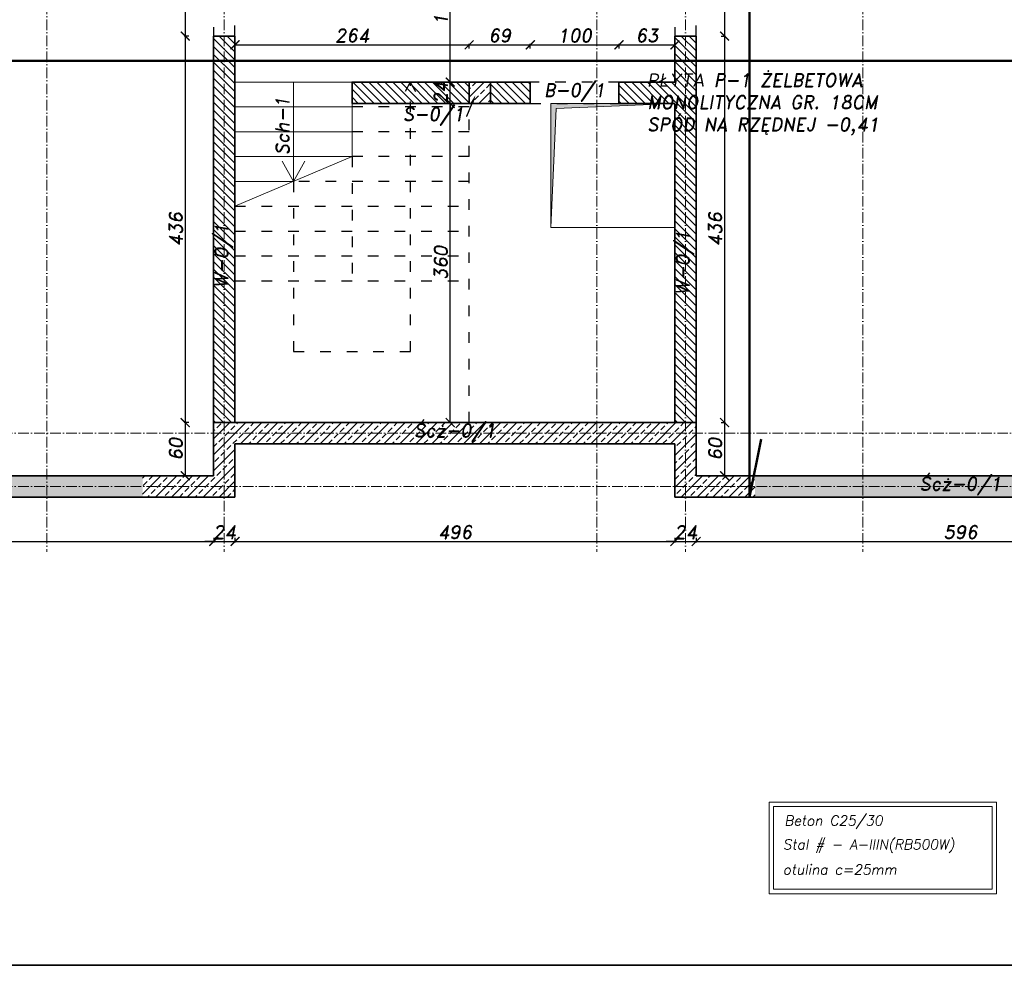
# Model space of a CAD drawing. Header units: millimetres. Extents: x 295948 to 312016, y 6878 to 18016.
# Tile 51 of 252: x 296708 to 297818, y 13598 to 14665. Entities that reach past the tile are written whole.
import ezdxf
from ezdxf import colors
from ezdxf.entities.mleader import LeaderData, LeaderLine
from ezdxf.math import Vec2, Vec3

# ---------------------------------------------------------------- set-up
doc = ezdxf.new("R2010")
doc.units = ezdxf.units.MM
doc.linetypes.add('ACAD_ISO03W100', pattern=[30, 12, -18])
doc.linetypes.add('ACAD_ISO10W100', pattern=[18, 12, -3, 0, -3])
for name, color, linetype, lineweight in [('konstrukcja', 3, 'Continuous', 35), ('konstrukcja wymiary', 1, 'Continuous', 13), ('kreskowanie', 253, 'Continuous', 0), ('linie widok', 2, 'Continuous', 18), ('opisy', 2, 'Continuous', 18), ('osie', 5, 'ACAD_ISO10W100', 13), ('zbrojenie', 4, 'Continuous', 50)]:
    doc.layers.add(name, color=color, linetype=linetype, lineweight=lineweight)
doc.layers.add('przerywane', color=6, linetype='ACAD_ISO03W100')
doc.styles.add('KONSTRUKCJA', font='romand.shx', dxfattribs={"oblique": 10})
doc.styles.get("Standard").update_dxf_attribs({"font": 'romand.shx', "oblique": 10})
doc.dimstyles.new('175', dxfattribs={"dimtxt": 15, "dimasz": 10, "dimexe": 1.25, "dimexo": 0.625, "dimgap": 3, "dimtad": 1, "dimdec": 0, "dimrnd": 0.5, "dimtxsty": 'KONSTRUKCJA', "dimblk": 'ARCHTICK', "dimcen": 2.5, "dimadec": 0, "dimazin": 0, "dimtfac": 1, "dimtdec": 0, "dimtix": 1, "dimtmove": 0, "dimatfit": 3, "dimfxl": 4, "dimfxlon": 1, "dimarcsym": 0})

# ---------------------------------------------------------------- blocks, each defined once
blk = doc.blocks.new('_ArchTick')
at = {"color": 0, "linetype": 'ByBlock', "lineweight": 13, "const_width": 0.15}
blk.add_lwpolyline([(-0.5, -0.5), (0.5, 0.5)], dxfattribs=at)
blk = doc.blocks.new('*D1675')
at = {"layer": 'Defpoints', "color": 0, "transparency": 16777216}
for p in [(296330.4, 14150.3), (296926.4, 14150.3), (296926.4, 14076.3)]:
    blk.add_point(p, dxfattribs=at)
at = {"layer": 'konstrukcja wymiary', "color": 0, "lineweight": -2, "transparency": 16777216}
for p, q in [((296330.4, 14080.3), (296330.4, 14075.1)), ((296926.4, 14080.3), (296926.4, 14075.1)), ((296330.4, 14076.3), (296926.4, 14076.3))]:
    blk.add_line(p, q, dxfattribs=at)
at = {"layer": 'konstrukcja wymiary', "color": 0, "lineweight": -2, "transparency": 16777216, "xscale": 10, "yscale": 10, "zscale": 10, "rotation": 180}
blk.add_blockref('_ArchTick', (296330.4, 14076.3), dxfattribs=at)
at = {"layer": 'konstrukcja wymiary', "color": 0, "lineweight": -2, "transparency": 16777216, "xscale": 10, "yscale": 10, "zscale": 10}
blk.add_blockref('_ArchTick', (296926.4, 14076.3), dxfattribs=at)
at = {"layer": 'konstrukcja wymiary', "color": 0, "transparency": 16777216, "insert": (296628.4, 14086.8), "char_height": 15, "attachment_point": 5, "style": 'KONSTRUKCJA'}
blk.add_mtext('596', dxfattribs=at)
blk = doc.blocks.new('*D1676')
at = {"layer": 'Defpoints', "color": 0, "transparency": 16777216}
for p in [(296926.4, 14150.3), (296950.4, 14126.3), (296950.4, 14076.3)]:
    blk.add_point(p, dxfattribs=at)
at = {"layer": 'konstrukcja wymiary', "color": 0, "lineweight": -2, "transparency": 16777216}
for p, q in [((296926.4, 14080.3), (296926.4, 14075.1)), ((296950.4, 14080.3), (296950.4, 14075.1)), ((296926.4, 14076.3), (296916.4, 14076.3)), ((296926.4, 14076.3), (296950.4, 14076.3)), ((296950.4, 14076.3), (296960.4, 14076.3))]:
    blk.add_line(p, q, dxfattribs=at)
at = {"layer": 'konstrukcja wymiary', "color": 0, "lineweight": -2, "transparency": 16777216, "xscale": 10, "yscale": 10, "zscale": 10}
blk.add_blockref('_ArchTick', (296926.4, 14076.3), dxfattribs=at)
at = {"layer": 'konstrukcja wymiary', "color": 0, "lineweight": -2, "transparency": 16777216, "xscale": 10, "yscale": 10, "zscale": 10, "rotation": 180}
blk.add_blockref('_ArchTick', (296950.4, 14076.3), dxfattribs=at)
at = {"layer": 'konstrukcja wymiary', "color": 0, "transparency": 16777216, "insert": (296938.4, 14086.8), "char_height": 15, "attachment_point": 5, "style": 'KONSTRUKCJA'}
blk.add_mtext('24', dxfattribs=at)
blk = doc.blocks.new('*D1677')
at = {"layer": 'Defpoints', "color": 0, "transparency": 16777216}
for p in [(296950.4, 14126.3), (297446.4, 14126.3), (297446.4, 14076.3)]:
    blk.add_point(p, dxfattribs=at)
at = {"layer": 'konstrukcja wymiary', "color": 0, "lineweight": -2, "transparency": 16777216}
for p, q in [((296950.4, 14080.3), (296950.4, 14075.1)), ((297446.4, 14080.3), (297446.4, 14075.1)), ((296950.4, 14076.3), (297446.4, 14076.3))]:
    blk.add_line(p, q, dxfattribs=at)
at = {"layer": 'konstrukcja wymiary', "color": 0, "lineweight": -2, "transparency": 16777216, "xscale": 10, "yscale": 10, "zscale": 10, "rotation": 180}
blk.add_blockref('_ArchTick', (296950.4, 14076.3), dxfattribs=at)
at = {"layer": 'konstrukcja wymiary', "color": 0, "lineweight": -2, "transparency": 16777216, "xscale": 10, "yscale": 10, "zscale": 10}
blk.add_blockref('_ArchTick', (297446.4, 14076.3), dxfattribs=at)
at = {"layer": 'konstrukcja wymiary', "color": 0, "transparency": 16777216, "insert": (297198.4, 14086.8), "char_height": 15, "attachment_point": 5, "style": 'KONSTRUKCJA'}
blk.add_mtext('496', dxfattribs=at)
blk = doc.blocks.new('*D1678')
at = {"layer": 'Defpoints', "color": 0, "transparency": 16777216}
for p in [(297470.4, 14150.3), (297446.4, 14126.3), (297470.4, 14076.3)]:
    blk.add_point(p, dxfattribs=at)
at = {"layer": 'konstrukcja wymiary', "color": 0, "lineweight": -2, "transparency": 16777216}
for p, q in [((297446.4, 14080.3), (297446.4, 14075.1)), ((297470.4, 14080.3), (297470.4, 14075.1)), ((297446.4, 14076.3), (297436.4, 14076.3)), ((297446.4, 14076.3), (297470.4, 14076.3)), ((297470.4, 14076.3), (297480.4, 14076.3))]:
    blk.add_line(p, q, dxfattribs=at)
at = {"layer": 'konstrukcja wymiary', "color": 0, "lineweight": -2, "transparency": 16777216, "xscale": 10, "yscale": 10, "zscale": 10}
blk.add_blockref('_ArchTick', (297446.4, 14076.3), dxfattribs=at)
at = {"layer": 'konstrukcja wymiary', "color": 0, "lineweight": -2, "transparency": 16777216, "xscale": 10, "yscale": 10, "zscale": 10, "rotation": 180}
blk.add_blockref('_ArchTick', (297470.4, 14076.3), dxfattribs=at)
at = {"layer": 'konstrukcja wymiary', "color": 0, "transparency": 16777216, "insert": (297458.4, 14086.8), "char_height": 15, "attachment_point": 5, "style": 'KONSTRUKCJA'}
blk.add_mtext('24', dxfattribs=at)
blk = doc.blocks.new('*D1679')
at = {"layer": 'Defpoints', "color": 0, "transparency": 16777216}
for p in [(297470.4, 14150.3), (298066.4, 14150.3), (298066.4, 14076.3)]:
    blk.add_point(p, dxfattribs=at)
at = {"layer": 'konstrukcja wymiary', "color": 0, "lineweight": -2, "transparency": 16777216}
for p, q in [((297470.4, 14080.3), (297470.4, 14075.1)), ((298066.4, 14080.3), (298066.4, 14075.1)), ((297470.4, 14076.3), (298066.4, 14076.3))]:
    blk.add_line(p, q, dxfattribs=at)
at = {"layer": 'konstrukcja wymiary', "color": 0, "lineweight": -2, "transparency": 16777216, "xscale": 10, "yscale": 10, "zscale": 10, "rotation": 180}
blk.add_blockref('_ArchTick', (297470.4, 14076.3), dxfattribs=at)
at = {"layer": 'konstrukcja wymiary', "color": 0, "lineweight": -2, "transparency": 16777216, "xscale": 10, "yscale": 10, "zscale": 10}
blk.add_blockref('_ArchTick', (298066.4, 14076.3), dxfattribs=at)
at = {"layer": 'konstrukcja wymiary', "color": 0, "transparency": 16777216, "insert": (297768.4, 14086.8), "char_height": 15, "attachment_point": 5, "style": 'KONSTRUKCJA'}
blk.add_mtext('596', dxfattribs=at)
blk = doc.blocks.new('*D1687')
at = {"layer": 'Defpoints', "color": 0, "transparency": 16777216}
for p in [(296926.4, 14746.3), (296894.3, 14646.3), (296926.4, 14646.3)]:
    blk.add_point(p, dxfattribs=at)
at = {"layer": 'konstrukcja wymiary', "color": 0, "lineweight": -2, "transparency": 16777216}
for p, q in [((296898.3, 14746.3), (296893.1, 14746.3)), ((296894.3, 14746.3), (296894.3, 14646.3)), ((296898.3, 14646.3), (296893.1, 14646.3))]:
    blk.add_line(p, q, dxfattribs=at)
at = {"layer": 'konstrukcja wymiary', "color": 0, "lineweight": -2, "transparency": 16777216, "xscale": 10, "yscale": 10, "zscale": 10}
for p, rotation in [((296894.3, 14746.3), 90), ((296894.3, 14646.3), 270)]:
    blk.add_blockref('_ArchTick', p, dxfattribs=dict(at, rotation=rotation))
at = {"layer": 'konstrukcja wymiary', "color": 0, "transparency": 16777216, "insert": (296883.8, 14696.3), "char_height": 15, "attachment_point": 5, "rotation": 90, "style": 'KONSTRUKCJA'}
blk.add_mtext('100', dxfattribs=at)
blk = doc.blocks.new('*D1688')
at = {"layer": 'Defpoints', "color": 0, "transparency": 16777216}
for p in [(296926.4, 14646.3), (296894.3, 14210.3), (296926.4, 14210.3)]:
    blk.add_point(p, dxfattribs=at)
at = {"layer": 'konstrukcja wymiary', "color": 0, "lineweight": -2, "transparency": 16777216}
for p, q in [((296898.3, 14646.3), (296893.1, 14646.3)), ((296894.3, 14646.3), (296894.3, 14210.3)), ((296898.3, 14210.3), (296893.1, 14210.3))]:
    blk.add_line(p, q, dxfattribs=at)
at = {"layer": 'konstrukcja wymiary', "color": 0, "lineweight": -2, "transparency": 16777216, "xscale": 10, "yscale": 10, "zscale": 10}
for p, rotation in [((296894.3, 14646.3), 90), ((296894.3, 14210.3), 270)]:
    blk.add_blockref('_ArchTick', p, dxfattribs=dict(at, rotation=rotation))
at = {"layer": 'konstrukcja wymiary', "color": 0, "transparency": 16777216, "insert": (296883.8, 14428.3), "char_height": 15, "attachment_point": 5, "rotation": 90, "style": 'KONSTRUKCJA'}
blk.add_mtext('436', dxfattribs=at)
blk = doc.blocks.new('*D1689')
at = {"layer": 'Defpoints', "color": 0, "transparency": 16777216}
for p in [(296926.4, 14210.3), (296894.3, 14150.3), (296926.4, 14150.3)]:
    blk.add_point(p, dxfattribs=at)
at = {"layer": 'konstrukcja wymiary', "color": 0, "lineweight": -2, "transparency": 16777216}
for p, q in [((296898.3, 14210.3), (296893.1, 14210.3)), ((296894.3, 14210.3), (296894.3, 14150.3)), ((296898.3, 14150.3), (296893.1, 14150.3))]:
    blk.add_line(p, q, dxfattribs=at)
at = {"layer": 'konstrukcja wymiary', "color": 0, "lineweight": -2, "transparency": 16777216, "xscale": 10, "yscale": 10, "zscale": 10}
for p, rotation in [((296894.3, 14210.3), 90), ((296894.3, 14150.3), 270)]:
    blk.add_blockref('_ArchTick', p, dxfattribs=dict(at, rotation=rotation))
at = {"layer": 'konstrukcja wymiary', "color": 0, "transparency": 16777216, "insert": (296883.8, 14180.3), "char_height": 15, "attachment_point": 5, "rotation": 90, "style": 'KONSTRUKCJA'}
blk.add_mtext('60', dxfattribs=at)
blk = doc.blocks.new('*D1691')
at = {"layer": 'Defpoints', "color": 0, "transparency": 16777216}
for p in [(297470.4, 14746.3), (297470.4, 14646.3), (297502.4, 14646.3)]:
    blk.add_point(p, dxfattribs=at)
at = {"layer": 'konstrukcja wymiary', "color": 0, "lineweight": -2, "transparency": 16777216}
for p, q in [((297498.4, 14746.3), (297503.6, 14746.3)), ((297502.4, 14746.3), (297502.4, 14646.3)), ((297498.4, 14646.3), (297503.6, 14646.3))]:
    blk.add_line(p, q, dxfattribs=at)
at = {"layer": 'konstrukcja wymiary', "color": 0, "lineweight": -2, "transparency": 16777216, "xscale": 10, "yscale": 10, "zscale": 10}
for p, rotation in [((297502.4, 14746.3), 90), ((297502.4, 14646.3), 270)]:
    blk.add_blockref('_ArchTick', p, dxfattribs=dict(at, rotation=rotation))
at = {"layer": 'konstrukcja wymiary', "color": 0, "transparency": 16777216, "insert": (297491.9, 14696.3), "char_height": 15, "attachment_point": 5, "rotation": 90, "style": 'KONSTRUKCJA'}
blk.add_mtext('100', dxfattribs=at)
blk = doc.blocks.new('*D1692')
at = {"layer": 'Defpoints', "color": 0, "transparency": 16777216}
for p in [(297470.4, 14646.3), (297470.4, 14210.3), (297502.4, 14210.3)]:
    blk.add_point(p, dxfattribs=at)
at = {"layer": 'konstrukcja wymiary', "color": 0, "lineweight": -2, "transparency": 16777216}
for p, q in [((297498.4, 14646.3), (297503.6, 14646.3)), ((297502.4, 14646.3), (297502.4, 14210.3)), ((297498.4, 14210.3), (297503.6, 14210.3))]:
    blk.add_line(p, q, dxfattribs=at)
at = {"layer": 'konstrukcja wymiary', "color": 0, "lineweight": -2, "transparency": 16777216, "xscale": 10, "yscale": 10, "zscale": 10}
for p, rotation in [((297502.4, 14646.3), 90), ((297502.4, 14210.3), 270)]:
    blk.add_blockref('_ArchTick', p, dxfattribs=dict(at, rotation=rotation))
at = {"layer": 'konstrukcja wymiary', "color": 0, "transparency": 16777216, "insert": (297491.9, 14428.3), "char_height": 15, "attachment_point": 5, "rotation": 90, "style": 'KONSTRUKCJA'}
blk.add_mtext('436', dxfattribs=at)
blk = doc.blocks.new('*D1693')
at = {"layer": 'Defpoints', "color": 0, "transparency": 16777216}
for p in [(297470.4, 14210.3), (297470.4, 14150.3), (297502.4, 14150.3)]:
    blk.add_point(p, dxfattribs=at)
at = {"layer": 'konstrukcja wymiary', "color": 0, "lineweight": -2, "transparency": 16777216}
for p, q in [((297498.4, 14210.3), (297503.6, 14210.3)), ((297502.4, 14210.3), (297502.4, 14150.3)), ((297498.4, 14150.3), (297503.6, 14150.3))]:
    blk.add_line(p, q, dxfattribs=at)
at = {"layer": 'konstrukcja wymiary', "color": 0, "lineweight": -2, "transparency": 16777216, "xscale": 10, "yscale": 10, "zscale": 10}
for p, rotation in [((297502.4, 14210.3), 90), ((297502.4, 14150.3), 270)]:
    blk.add_blockref('_ArchTick', p, dxfattribs=dict(at, rotation=rotation))
at = {"layer": 'konstrukcja wymiary', "color": 0, "transparency": 16777216, "insert": (297491.9, 14180.3), "char_height": 15, "attachment_point": 5, "rotation": 90, "style": 'KONSTRUKCJA'}
blk.add_mtext('60', dxfattribs=at)
blk = doc.blocks.new('*D1694')
at = {"layer": 'Defpoints', "color": 0, "transparency": 16777216}
for p in [(297214.4, 14636.4), (296950.4, 14594.3), (297214.4, 14594.3)]:
    blk.add_point(p, dxfattribs=at)
at = {"layer": 'konstrukcja wymiary', "color": 0, "lineweight": -2, "transparency": 16777216}
for p, q in [((296950.4, 14632.4), (296950.4, 14637.7)), ((296950.4, 14636.4), (297214.4, 14636.4)), ((297214.4, 14632.4), (297214.4, 14637.7))]:
    blk.add_line(p, q, dxfattribs=at)
at = {"layer": 'konstrukcja wymiary', "color": 0, "lineweight": -2, "transparency": 16777216, "xscale": 10, "yscale": 10, "zscale": 10, "rotation": 180}
blk.add_blockref('_ArchTick', (296950.4, 14636.4), dxfattribs=at)
at = {"layer": 'konstrukcja wymiary', "color": 0, "lineweight": -2, "transparency": 16777216, "xscale": 10, "yscale": 10, "zscale": 10}
blk.add_blockref('_ArchTick', (297214.4, 14636.4), dxfattribs=at)
at = {"layer": 'konstrukcja wymiary', "color": 0, "transparency": 16777216, "insert": (297082.4, 14646.9), "char_height": 15, "attachment_point": 5, "style": 'KONSTRUKCJA'}
blk.add_mtext('264', dxfattribs=at)
blk = doc.blocks.new('*D1695')
at = {"layer": 'Defpoints', "color": 0, "transparency": 16777216}
for p in [(297283.4, 14636.4), (297214.4, 14594.3), (297283.4, 14594.3)]:
    blk.add_point(p, dxfattribs=at)
at = {"layer": 'konstrukcja wymiary', "color": 0, "lineweight": -2, "transparency": 16777216}
for p, q in [((297214.4, 14632.4), (297214.4, 14637.7)), ((297214.4, 14636.4), (297283.4, 14636.4)), ((297283.4, 14632.4), (297283.4, 14637.7))]:
    blk.add_line(p, q, dxfattribs=at)
at = {"layer": 'konstrukcja wymiary', "color": 0, "lineweight": -2, "transparency": 16777216, "xscale": 10, "yscale": 10, "zscale": 10, "rotation": 180}
blk.add_blockref('_ArchTick', (297214.4, 14636.4), dxfattribs=at)
at = {"layer": 'konstrukcja wymiary', "color": 0, "lineweight": -2, "transparency": 16777216, "xscale": 10, "yscale": 10, "zscale": 10}
blk.add_blockref('_ArchTick', (297283.4, 14636.4), dxfattribs=at)
at = {"layer": 'konstrukcja wymiary', "color": 0, "transparency": 16777216, "insert": (297248.9, 14646.9), "char_height": 15, "attachment_point": 5, "style": 'KONSTRUKCJA'}
blk.add_mtext('69', dxfattribs=at)
blk = doc.blocks.new('*D1696')
at = {"layer": 'Defpoints', "color": 0, "transparency": 16777216}
for p in [(297383.4, 14636.4), (297283.4, 14594.3), (297383.4, 14594.3)]:
    blk.add_point(p, dxfattribs=at)
at = {"layer": 'konstrukcja wymiary', "color": 0, "lineweight": -2, "transparency": 16777216}
for p, q in [((297283.4, 14632.4), (297283.4, 14637.7)), ((297283.4, 14636.4), (297383.4, 14636.4)), ((297383.4, 14632.4), (297383.4, 14637.7))]:
    blk.add_line(p, q, dxfattribs=at)
at = {"layer": 'konstrukcja wymiary', "color": 0, "lineweight": -2, "transparency": 16777216, "xscale": 10, "yscale": 10, "zscale": 10, "rotation": 180}
blk.add_blockref('_ArchTick', (297283.4, 14636.4), dxfattribs=at)
at = {"layer": 'konstrukcja wymiary', "color": 0, "lineweight": -2, "transparency": 16777216, "xscale": 10, "yscale": 10, "zscale": 10}
blk.add_blockref('_ArchTick', (297383.4, 14636.4), dxfattribs=at)
at = {"layer": 'konstrukcja wymiary', "color": 0, "transparency": 16777216, "insert": (297333.4, 14646.9), "char_height": 15, "attachment_point": 5, "style": 'KONSTRUKCJA'}
blk.add_mtext('100', dxfattribs=at)
blk = doc.blocks.new('*D1697')
at = {"layer": 'Defpoints', "color": 0, "transparency": 16777216}
for p in [(297446.4, 14636.4), (297383.4, 14594.3), (297446.4, 14594.3)]:
    blk.add_point(p, dxfattribs=at)
at = {"layer": 'konstrukcja wymiary', "color": 0, "lineweight": -2, "transparency": 16777216}
for p, q in [((297383.4, 14632.4), (297383.4, 14637.7)), ((297383.4, 14636.4), (297446.4, 14636.4)), ((297446.4, 14632.4), (297446.4, 14637.7))]:
    blk.add_line(p, q, dxfattribs=at)
at = {"layer": 'konstrukcja wymiary', "color": 0, "lineweight": -2, "transparency": 16777216, "xscale": 10, "yscale": 10, "zscale": 10, "rotation": 180}
blk.add_blockref('_ArchTick', (297383.4, 14636.4), dxfattribs=at)
at = {"layer": 'konstrukcja wymiary', "color": 0, "lineweight": -2, "transparency": 16777216, "xscale": 10, "yscale": 10, "zscale": 10}
blk.add_blockref('_ArchTick', (297446.4, 14636.4), dxfattribs=at)
at = {"layer": 'konstrukcja wymiary', "color": 0, "transparency": 16777216, "insert": (297414.9, 14646.9), "char_height": 15, "attachment_point": 5, "style": 'KONSTRUKCJA'}
blk.add_mtext('63', dxfattribs=at)
blk = doc.blocks.new('*D1722')
at = {"layer": 'Defpoints', "color": 0, "transparency": 16777216}
for p in [(297193.1, 14570.3), (297214.4, 14570.3), (297214.4, 14210.3)]:
    blk.add_point(p, dxfattribs=at)
at = {"layer": 'konstrukcja wymiary', "color": 0, "lineweight": -2, "transparency": 16777216}
for p, q in [((297197.1, 14570.3), (297191.8, 14570.3)), ((297193.1, 14210.3), (297193.1, 14570.3)), ((297197.1, 14210.3), (297191.8, 14210.3))]:
    blk.add_line(p, q, dxfattribs=at)
at = {"layer": 'konstrukcja wymiary', "color": 0, "lineweight": -2, "transparency": 16777216, "xscale": 10, "yscale": 10, "zscale": 10}
for p, rotation in [((297193.1, 14570.3), 90), ((297193.1, 14210.3), 270)]:
    blk.add_blockref('_ArchTick', p, dxfattribs=dict(at, rotation=rotation))
at = {"layer": 'konstrukcja wymiary', "color": 0, "transparency": 16777216, "insert": (297182.6, 14390.3), "char_height": 15, "attachment_point": 5, "rotation": 90, "style": 'KONSTRUKCJA'}
blk.add_mtext('360', dxfattribs=at)
blk = doc.blocks.new('*D1723')
at = {"layer": 'Defpoints', "color": 0, "transparency": 16777216}
for p in [(297193.1, 14594.3), (297214.4, 14594.3), (297214.4, 14570.3)]:
    blk.add_point(p, dxfattribs=at)
at = {"layer": 'konstrukcja wymiary', "color": 0, "lineweight": -2, "transparency": 16777216}
for p, q in [((297193.1, 14594.3), (297193.1, 14604.3)), ((297197.1, 14594.3), (297191.8, 14594.3)), ((297193.1, 14570.3), (297193.1, 14594.3)), ((297197.1, 14570.3), (297191.8, 14570.3)), ((297193.1, 14570.3), (297193.1, 14560.3))]:
    blk.add_line(p, q, dxfattribs=at)
at = {"layer": 'konstrukcja wymiary', "color": 0, "lineweight": -2, "transparency": 16777216, "xscale": 10, "yscale": 10, "zscale": 10}
for p, rotation in [((297193.1, 14594.3), 270), ((297193.1, 14570.3), 90)]:
    blk.add_blockref('_ArchTick', p, dxfattribs=dict(at, rotation=rotation))
at = {"layer": 'konstrukcja wymiary', "color": 0, "transparency": 16777216, "insert": (297182.6, 14582.3), "char_height": 15, "attachment_point": 5, "rotation": 90, "style": 'KONSTRUKCJA'}
blk.add_mtext('24', dxfattribs=at)
blk = doc.blocks.new('*D1724')
at = {"layer": 'Defpoints', "color": 0, "transparency": 16777216}
for p in [(297193.1, 14761.3), (297358.4, 14761.3), (297214.4, 14594.3)]:
    blk.add_point(p, dxfattribs=at)
at = {"layer": 'konstrukcja wymiary', "color": 0, "lineweight": -2, "transparency": 16777216}
for p, q in [((297197.1, 14761.3), (297191.8, 14761.3)), ((297193.1, 14594.3), (297193.1, 14761.3)), ((297197.1, 14594.3), (297191.8, 14594.3))]:
    blk.add_line(p, q, dxfattribs=at)
at = {"layer": 'konstrukcja wymiary', "color": 0, "lineweight": -2, "transparency": 16777216, "xscale": 10, "yscale": 10, "zscale": 10}
for p, rotation in [((297193.1, 14761.3), 90), ((297193.1, 14594.3), 270)]:
    blk.add_blockref('_ArchTick', p, dxfattribs=dict(at, rotation=rotation))
at = {"layer": 'konstrukcja wymiary', "color": 0, "transparency": 16777216, "insert": (297182.6, 14677.8), "char_height": 15, "attachment_point": 5, "rotation": 90, "style": 'KONSTRUKCJA'}
blk.add_mtext('167', dxfattribs=at)

msp = doc.modelspace()

# ---------------------------------------------------------------- hatches: boundary and pattern name
at = {"layer": 'konstrukcja wymiary'}
h = msp.add_hatch(color=256, dxfattribs=at)
h.dxf.hatch_style = 1
h.paths.add_polyline_path([(297312.43, 14564.574), (297306.362, 14430.343), (297306.362, 14570.343), (297446.362, 14570.343)])
at = {"layer": 'kreskowanie'}
h = msp.add_hatch(dxfattribs=at)
h.set_pattern_fill('ANSI33', color=256, scale=2, style=0)
h.paths.add_polyline_path([(296846.207, 15365.343), (296306.362, 15365.343), (296306.362, 14126.343), (296846.207, 14126.343), (296846.207, 14150.343), (296330.362, 14150.343), (296330.362, 15341.343), (296846.207, 15341.343)])
h = msp.add_hatch(dxfattribs=at)
h.set_pattern_fill('ANSI33', color=256, scale=2, style=0)
h.paths.add_polyline_path([(298090.362, 15365.343), (297536.723, 15365.343), (297536.723, 15341.343), (298066.362, 15341.343), (298066.362, 14150.343), (297536.723, 14150.343), (297536.723, 14126.343), (298090.362, 14126.343)])
h = msp.add_hatch(dxfattribs=at)
h.set_pattern_fill('ANSI31', color=256, scale=2, angle=90, style=0)
h.paths.add_polyline_path([(297470.362, 14646.343), (297446.362, 14646.343), (297446.362, 14594.342), (297383.362, 14594.342), (297383.362, 14570.343), (297446.362, 14570.343), (297446.362, 14210.343), (297470.362, 14210.343)])
h.paths.add_polyline_path([(296950.362, 14646.343), (296926.362, 14646.343), (296926.362, 14210.343), (296950.362, 14210.343)])
h.paths.add_polyline_path([(297406.362, 14785.343), (297430.362, 14785.343), (297430.362, 15067.443), (297370.362, 15067.443), (297370.362, 15341.343), (297346.362, 15341.343), (297346.362, 15043.443), (297406.362, 15043.443)])
h.paths.add_polyline_path([(297470.362, 14761.343), (297446.362, 14761.343), (297446.362, 14746.343), (297470.362, 14746.343)])
h.paths.add_polyline_path([(296950.362, 14761.343), (296926.362, 14761.343), (296926.362, 14746.343), (296950.362, 14746.343)])
h.paths.add_polyline_path([(297646.362, 14785.343), (297670.362, 14785.343), (297670.362, 15341.343), (297646.362, 15341.343)])
h.paths.add_polyline_path([(296726.362, 14785.343), (296750.362, 14785.343), (296750.362, 15341.343), (296726.362, 15341.343)])
h.paths.add_polyline_path([(297214.362, 14570.343), (297214.362, 14594.342), (297082.362, 14594.342), (297082.362, 14570.343)])
h.paths.add_polyline_path([(297238.362, 14594.342), (297238.362, 14570.343), (297283.362, 14570.343), (297283.362, 14594.342)])
h = msp.add_hatch(dxfattribs=at)
h.set_pattern_fill('ANSI33', color=256, scale=2, style=0)
h.set_pattern_definition([(45, (928, 1456.5), (-8.9802561, 8.9802561), []), (45, (936.98, 1456.5), (-8.9802561, 8.9802561), [6.35, -3.175])])
h.paths.add_polyline_path([(297238.362, 14570.343), (297214.362, 14570.343), (297214.362, 14594.342), (297238.362, 14594.342)])
h = msp.add_hatch(dxfattribs=at)
h.set_pattern_fill('ANSI33', color=256, scale=2, style=0)
h.paths.add_polyline_path([(297470.362, 14210.343), (296926.362, 14210.343), (296926.362, 14150.343), (296846.207, 14150.343), (296846.207, 14126.343), (296950.362, 14126.343), (296950.362, 14186.343), (297446.362, 14186.343), (297446.362, 14126.343), (297536.723, 14126.343), (297536.723, 14150.343), (297470.362, 14150.343)])

# ---------------------------------------------------------------- linework, layer by layer
at = {"layer": 'konstrukcja'}
for p, q in [((296950.362, 14646.343), (296926.362, 14646.343)), ((296926.362, 14646.343), (296926.362, 14150.343)), ((296950.362, 14210.343), (296950.362, 14646.343)), ((297470.362, 14646.343), (297446.362, 14646.343)), ((297446.362, 14646.343), (297446.362, 14594.342)), ((297470.362, 14150.343), (297470.362, 14646.343)), ((297082.362, 14594.342), (297082.362, 14570.343)), ((297446.362, 14594.342), (297383.362, 14594.342)), ((297383.362, 14594.342), (297383.362, 14570.343)), ((297383.362, 14570.343), (297446.362, 14570.343)), ((297446.362, 14570.343), (297446.362, 14210.343)), ((297470.362, 14210.343), (296926.362, 14210.343)), ((297446.362, 14186.343), (296950.362, 14186.343)), ((296950.362, 14186.343), (296950.362, 14126.343)), ((297446.362, 14126.343), (297446.362, 14186.343)), ((296926.362, 14150.343), (296330.362, 14150.343)), ((298066.362, 14150.343), (297470.362, 14150.343)), ((296950.362, 14126.343), (296306.362, 14126.343)), ((298090.362, 14126.343), (297446.362, 14126.343))]:
    msp.add_line(p, q, dxfattribs=at)
for points in [[(295985.908, 15750.687), (299060.908, 15750.687), (299060.908, 13598.187), (295985.908, 13598.187)], [(297283.362, 14570.343), (297082.362, 14570.343), (297082.362, 14594.342), (297283.362, 14594.342)], [(297214.362, 14594.342), (297238.362, 14594.342), (297238.362, 14570.343), (297214.362, 14570.343)]]:
    msp.add_lwpolyline(points, close=True, dxfattribs=at)
at = {"layer": 'konstrukcja wymiary'}
for points in [[(297312.43, 14564.574), (297306.362, 14430.343), (297306.362, 14570.343), (297446.362, 14570.343)], [(297552.531, 13678.878), (297809.144, 13678.878), (297809.144, 13782.261), (297552.531, 13782.261)], [(297557.571, 13683.918), (297804.104, 13683.918), (297804.104, 13777.221), (297557.571, 13777.221)]]:
    msp.add_lwpolyline(points, close=True, dxfattribs=at)
at = {"layer": 'linie widok'}
for p, q in [((297082.362, 14594.342), (296950.362, 14594.342)), ((297016.362, 14594.342), (297016.362, 14482.343)), ((297082.362, 14594.342), (297082.362, 14510.343)), ((297082.362, 14566.343), (296950.362, 14566.343)), ((297082.362, 14538.343), (296950.362, 14538.343)), ((297082.362, 14510.343), (296950.362, 14454.342)), ((297082.362, 14510.343), (296950.362, 14510.343)), ((297016.362, 14482.343), (297003.596, 14505.093)), ((297016.362, 14482.343), (297029.128, 14505.093)), ((297016.362, 14482.343), (296950.362, 14482.343))]:
    msp.add_line(p, q, dxfattribs=at)
msp.add_lwpolyline([(297306.362, 14570.343), (297446.362, 14570.343), (297446.362, 14430.343), (297306.362, 14430.343)], close=True, dxfattribs=at)
at = {"layer": 'osie'}
for p, q in [((296738.362, 15533.788), (296738.362, 14064.608)), ((296938.362, 15533.788), (296938.362, 14064.608)), ((297358.362, 15533.788), (297358.362, 14064.608)), ((297458.362, 15533.788), (297458.362, 14064.608)), ((297658.362, 15533.788), (297658.362, 14064.608)), ((296126.645, 14198.343), (298155.44, 14198.343)), ((296126.645, 14138.343), (298155.44, 14138.343))]:
    msp.add_line(p, q, dxfattribs=at)
at = {"layer": 'przerywane'}
for p, q in [((296926.362, 14746.343), (296926.362, 14646.343)), ((296950.362, 14646.343), (296950.362, 14746.343)), ((297446.362, 14746.343), (297446.362, 14646.343)), ((297470.362, 14646.343), (297470.362, 14746.343)), ((297214.362, 14594.342), (297082.362, 14594.342)), ((297148.05, 14594.342), (297135.283, 14571.592)), ((297148.05, 14594.342), (297160.816, 14571.592)), ((297148.206, 14290.342), (297148.206, 14594.342)), ((297214.362, 14210.343), (297214.362, 14594.342)), ((297383.362, 14594.342), (297283.362, 14594.342)), ((297214.362, 14566.343), (297082.362, 14566.343)), ((297283.362, 14570.343), (297383.362, 14570.343)), ((297214.362, 14538.343), (297082.362, 14538.343)), ((297214.362, 14510.343), (297082.362, 14510.343)), ((297082.362, 14510.343), (297082.362, 14370.342)), ((297214.362, 14482.343), (297016.362, 14482.343)), ((297016.362, 14482.343), (297016.362, 14290.342)), ((296950.362, 14454.342), (297214.362, 14454.342)), ((296950.362, 14426.342), (297214.362, 14426.342)), ((296950.362, 14398.342), (297214.362, 14398.342)), ((296950.362, 14370.342), (297214.362, 14370.342)), ((297016.362, 14290.342), (297148.206, 14290.342))]:
    msp.add_line(p, q, dxfattribs=at)
at = {"layer": 'zbrojenie'}
for p, q in [((297530.334, 14126.343), (297530.334, 14785.343)), ((298089.462, 14618.474), (296305.462, 14618.474)), ((297543.795, 14191.606), (297530.334, 14126.343))]:
    msp.add_line(p, q, dxfattribs=at)

# ---------------------------------------------------------------- texts
at = {"layer": 'opisy', "char_height": 15, "attachment_point": 5}
for s, insert in [('\\pxql;PŁYTA P-1 ŻELBETOWA\\PMONOLITYCZNA GR. 18CM\\PSPÓD NA RZĘDNEJ -0,41', (297545.84, 14569.337)), ('B-0/1', (297333.362, 14582.843)), ('Ścż-0/1', (297198.362, 14198.843)), ('Ścż-0/1', (297768.362, 14138.843))]:
    msp.add_mtext(s, dxfattribs=dict(at, insert=insert))
at = {"layer": 'opisy', "char_height": 15, "attachment_point": 5, "rotation": 90}
for s, insert in [('Sch-1', (297003.862, 14544.919)), ('W-0/1', (296937.862, 14398.443)), ('W-0/1', (297457.862, 14390.443))]:
    msp.add_mtext(s, dxfattribs=dict(at, insert=insert))
at = {"layer": 'opisy', "char_height": 11.34, "width": 358.62712, "attachment_point": 1, "style": 'KONSTRUKCJA'}
for s, insert in [('Beton C25/30', (297569.788, 13767.088)), ('Stal # - A-IIIN(RB500W) ', (297568.284, 13740.222)), ('otulina c=25mm', (297568.194, 13711.872))]:
    msp.add_mtext(s, dxfattribs=dict(at, insert=insert))

# ---------------------------------------------------------------- dimensions: what is measured, and where the dimension line sits
at = {"layer": 'konstrukcja wymiary'}
for base, p1, p2, picture, middle in [((297193.07, 14761.343), (297214.362, 14594.342), (297358.362, 14761.343), '*D1724', (297182.57, 14677.843)), ((296894.339, 14646.343), (296926.362, 14746.343), (296926.362, 14646.343), '*D1687', (296883.839, 14696.343)), ((297502.384, 14646.343), (297470.362, 14746.343), (297470.362, 14646.343), '*D1691', (297491.884, 14696.343)), ((296894.339, 14210.343), (296926.362, 14646.343), (296926.362, 14210.343), '*D1688', (296883.839, 14428.343)), ((297502.384, 14210.343), (297470.362, 14646.343), (297470.362, 14210.343), '*D1692', (297491.884, 14428.343)), ((297193.07, 14594.342), (297214.362, 14570.343), (297214.362, 14594.342), '*D1723', (297182.57, 14582.343)), ((296894.339, 14150.343), (296926.362, 14210.343), (296926.362, 14150.343), '*D1689', (296883.839, 14180.343)), ((297502.384, 14150.343), (297470.362, 14210.343), (297470.362, 14150.343), '*D1693', (297491.884, 14180.343))]:
    dim = msp.add_linear_dim(base=base, p1=p1, p2=p2, angle=90, dimstyle='175', override={"dimtmove": 1}, dxfattribs=at)
    dim.commit()
    dim.dimension.update_dxf_attribs({"geometry": picture, "text_midpoint": middle})
dim = msp.add_linear_dim(base=(297214.362, 14636.427), p1=(296950.362, 14594.342), p2=(297214.362, 14594.342), dimstyle='175', dxfattribs=at)
dim.commit()
dim.dimension.update_dxf_attribs({"geometry": '*D1694', "text_midpoint": (297082.362, 14646.927)})
for base, p1, p2, picture, middle in [((297283.362, 14636.427), (297214.362, 14594.342), (297283.362, 14594.342), '*D1695', (297248.862, 14646.927)), ((297383.362, 14636.427), (297283.362, 14594.342), (297383.362, 14594.342), '*D1696', (297333.362, 14646.927)), ((297446.362, 14636.427), (297383.362, 14594.342), (297446.362, 14594.342), '*D1697', (297414.862, 14646.927)), ((296926.362, 14076.343), (296330.362, 14150.343), (296926.362, 14150.343), '*D1675', (296628.362, 14086.843)), ((296950.362, 14076.343), (296926.362, 14150.343), (296950.362, 14126.343), '*D1676', (296938.362, 14086.843)), ((297470.362, 14076.343), (297446.362, 14126.343), (297470.362, 14150.343), '*D1678', (297458.362, 14086.843)), ((298066.362, 14076.343), (297470.362, 14150.343), (298066.362, 14150.343), '*D1679', (297768.362, 14086.843)), ((297446.362, 14076.343), (296950.362, 14126.343), (297446.362, 14126.343), '*D1677', (297198.362, 14086.843))]:
    dim = msp.add_linear_dim(base=base, p1=p1, p2=p2, dimstyle='175', override={"dimtmove": 1}, dxfattribs=at)
    dim.commit()
    dim.dimension.update_dxf_attribs({"geometry": picture, "text_midpoint": middle})
dim = msp.add_linear_dim(base=(297193.07, 14570.343), p1=(297214.362, 14210.343), p2=(297214.362, 14570.343), angle=90, dimstyle='175', dxfattribs=at)
dim.commit()
dim.dimension.update_dxf_attribs({"geometry": '*D1722', "text_midpoint": (297182.57, 14390.343)})

# ---------------------------------------------------------------- leaders
at = {"layer": 'opisy'}
ml = msp.add_multileader_mtext('Standard', dxfattribs=at)
ml.set_content('S-0/1', color=256, style='KONSTRUKCJA')
ml.set_leader_properties()
ml.build(insert=Vec2(0, 0))
ml.multileader.update_dxf_attribs({"dogleg_length": 0.36, "arrow_head_size": 10})
ctx = ml.context
ctx.base_point, ctx.char_height, ctx.arrow_head_size, ctx.landing_gap_size, ctx.plane_origin = Vec3(297136.143, 14555.724), 15, 10, 1.98, Vec3(297304.359, 14609.965)
ctx.text_align_type = 2
notes = []
notes.append((ctx, [(1, (1, 1, 0), (297211.302, 14555.724), (-1, 0), 0.36, [(0, [(297221.475, 14579.584)], 0, [])])]))
ctx.mtext.insert, ctx.mtext.alignment, ctx.mtext.flow_direction = Vec3(297208.962, 14565.724), 3, 5
for ctx, leaders in notes:
    for number, flags, end, landing, length, lines in leaders:
        leader = LeaderData()
        leader.index, (leader.has_last_leader_line, leader.has_dogleg_vector, leader.attachment_direction) = number, flags
        leader.last_leader_point, leader.dogleg_vector, leader.dogleg_length = Vec3(end), Vec3(landing), length
        for number, points, colour, breaks in lines:
            line = LeaderLine()
            line.index, line.vertices, line.color, line.breaks = number, Vec3.list(points), colors.encode_raw_color(colour), breaks
            leader.lines.append(line)
        ctx.leaders.append(leader)

doc.saveas('drawing.dxf')
